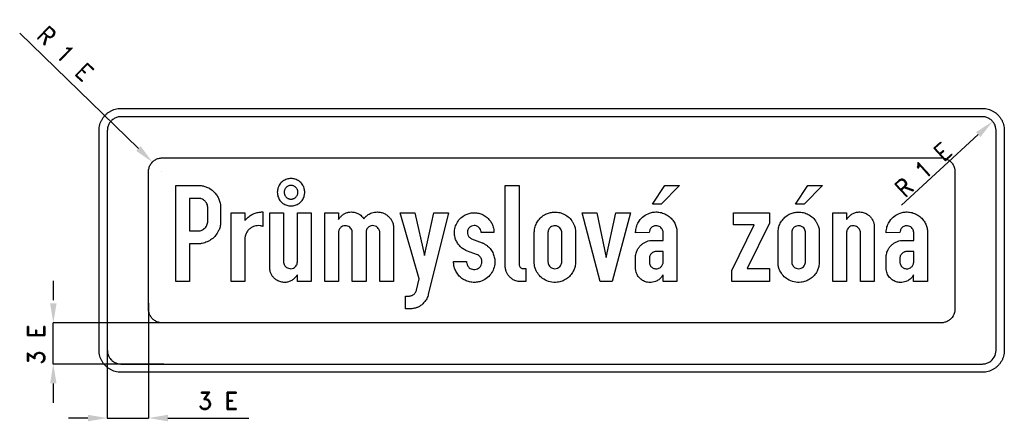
# Model space of a CAD drawing. Header units: millimetres. Extents: x -1039 to 3263, y 2355 to 4109.
import ezdxf

# ---------------------------------------------------------------- set-up
doc = ezdxf.new("R2010")
doc.units = ezdxf.units.MM
doc.header["$LTSCALE"] = 5
doc.layers.add('Kóty', color=2, linetype='Continuous')
doc.layers.add('Značka', color=7, linetype='Continuous')
doc.styles.get("Standard").update_dxf_attribs({"font": 'romand.shx', "height": 75})
doc.dimstyles.get("Standard").update_dxf_attribs({"dimtxt": 75, "dimasz": 85, "dimexe": 0.18, "dimexo": 0.0625, "dimgap": 37.5, "dimtad": 1, "dimdec": 0, "dimzin": 0, "dimdsep": 46, "dimtxsty": 'Standard', "dimcen": 0.09, "dimadec": 0, "dimazin": 0, "dimtfac": 1, "dimtdec": 0, "dimtofl": 0, "dimtmove": 0, "dimatfit": 3, "dimfxl": 1, "dimtolj": 1, "dimtzin": 0, "dimarcsym": 0})

# ---------------------------------------------------------------- blocks, each defined once
blk = doc.blocks.new('*D0')
at = {"layer": 'Defpoints', "color": 0, "transparency": 16777216}
for p in [(-459, 3487), (-417.6, 3446.7)]:
    blk.add_point(p, dxfattribs=at)
at = {"layer": 'Kóty', "color": 0, "lineweight": -2, "transparency": 16777216}
for p, q in [((-1038.6, 4050.4), (-519.9, 3546.2)), ((-417.7, 3446.7), (-417.5, 3446.7)), ((-417.6, 3446.7), (-417.6, 3446.8))]:
    blk.add_line(p, q, dxfattribs=at)
blk.add_arc((-417.6, 3446.7), 57.7, 135.6354, 142.3809, dxfattribs=at)
at = {"layer": 'Kóty', "color": 0, "transparency": 16777216}
blk.add_solid([(-510, 3556.4), (-529.8, 3536), (-459, 3487)], dxfattribs=at)
at = {"layer": 'Kóty', "color": 0, "transparency": 16777216, "insert": (-839.1, 3961), "char_height": 75, "attachment_point": 5, "rotation": 315.8141}
blk.add_mtext('\\A1;R 1 E', dxfattribs=at)

msp = doc.modelspace()

# ---------------------------------------------------------------- linework, layer by layer
at = {"layer": 'Kóty'}
for p, q in [((2814.6, 3298.9), (3149.7, 3607.3)), ((-891.8, 2968.5), (-891.8, 2883.5)), ((-475.8, 2870.8), (-475.8, 2369.1)), ((-416.3, 2785.3), (-891.9, 2785.3)), ((-655.8, 2665.3), (-655.8, 2369.1)), ((-409.5, 2605.3), (-891.9, 2605.3)), ((-891.8, 2520.3), (-891.8, 2435.3)), ((-740.8, 2369.3), (-825.8, 2369.3)), ((-390.8, 2369.3), (-37.9, 2369.3))]:
    msp.add_line(p, q, dxfattribs=at)
for points in [[(-891.8, 2605.3), (-891.8, 2785.3)], [(-655.8, 2369.3), (-475.8, 2369.3)]]:
    msp.add_lwpolyline(points, dxfattribs=at)
for points in [[(3140.1, 3617.7), (3159.3, 3596.8), (3212.2, 3664.8)], [(-905.9, 2870.3), (-877.6, 2870.3), (-891.8, 2785.3)], [(-905.9, 2520.3), (-877.6, 2520.3), (-891.8, 2605.3)], [(-740.8, 2383.5), (-740.8, 2355.1), (-655.8, 2369.3)], [(-390.8, 2383.5), (-390.8, 2355.1), (-475.8, 2369.3)]]:
    msp.add_solid(points, dxfattribs=at)
at = {"layer": 'Značka', "color": 3}
for points in [[(-595.8, 2569.3), (-596.1, 2569.3), (-596.5, 2569.3, -0.03218), (-608.9, 2570.2, -0.035443), (-621.1, 2572.7, -0.036267), (-632.9, 2576.7, -0.03442), (-644, 2582.3, -0.033722), (-654.3, 2589.2, -0.034084), (-663.6, 2597.4, -0.034209), (-671.9, 2606.7, -0.03423), (-678.8, 2617.1, -0.034044), (-684.3, 2628.2, -0.033412), (-688.3, 2640, -0.034127), (-690.9, 2652.2, -0.036745), (-691.7, 2664.6), (-691.7, 2664.9), (-691.8, 2665.3), (-691.8, 3625.3), (-691.7, 3625.7), (-691.7, 3626.1, -0.032179), (-690.9, 3638.5, -0.035444), (-688.3, 3650.6, -0.036267), (-684.4, 3662.4, -0.034422), (-678.8, 3673.5, -0.03372), (-671.9, 3683.9, -0.034079), (-663.6, 3693.2, -0.034215), (-654.3, 3701.4, -0.034236), (-644, 3708.3, -0.034046), (-632.9, 3713.9, -0.033402), (-621.1, 3717.9, -0.034121), (-608.9, 3720.5, -0.036743), (-596.5, 3721.3), (-596.1, 3721.3), (-595.8, 3721.3), (3167.2, 3721.3), (3167.6, 3721.3), (3168, 3721.3, -0.032173), (3180.4, 3720.4, -0.035443), (3192.6, 3717.9, -0.036272), (3204.4, 3713.9, -0.034419), (3215.5, 3708.3, -0.033732), (3225.8, 3701.4, -0.034099), (3235.1, 3693.2, -0.034208), (3243.4, 3683.9, -0.034235), (3250.3, 3673.5, -0.034051), (3255.8, 3662.4, -0.033443), (3259.8, 3650.6, -0.034119), (3262.4, 3638.4, -0.036752), (3263.2, 3626.1), (3263.2, 3625.7), (3263.2, 3625.3), (3263.2, 2665.3), (3263.2, 2664.9), (3263.2, 2664.6, -0.032183), (3262.4, 2652.2, -0.035465), (3259.8, 2640, -0.036259), (3255.9, 2628.2, -0.034431), (3250.3, 2617.1, -0.033711), (3243.4, 2606.7, -0.03407), (3235.1, 2597.4, -0.034215), (3225.8, 2589.2, -0.034228), (3215.5, 2582.3, -0.034045), (3204.4, 2576.7, -0.033413), (3192.6, 2572.7, -0.034127), (3180.4, 2570.1, -0.036745), (3168, 2569.3), (3167.6, 2569.3), (3167.2, 2569.3), (-595.8, 2569.3)], [(-595.8, 2569.3), (-596.1, 2569.3), (-596.5, 2569.3, -0.03218), (-608.9, 2570.2, -0.035443), (-621.1, 2572.7, -0.036267), (-632.9, 2576.7, -0.03442), (-644, 2582.3, -0.033722), (-654.3, 2589.2, -0.034084), (-663.6, 2597.4, -0.034209), (-671.9, 2606.7, -0.03423), (-678.8, 2617.1, -0.034044), (-684.3, 2628.2, -0.033412), (-688.3, 2640, -0.034127), (-690.9, 2652.2, -0.036745), (-691.7, 2664.6), (-691.7, 2664.9), (-691.8, 2665.3), (-691.8, 3625.3), (-691.7, 3625.7), (-691.7, 3626.1, -0.032179), (-690.9, 3638.5, -0.035444), (-688.3, 3650.6, -0.036267), (-684.4, 3662.4, -0.034422), (-678.8, 3673.5, -0.03372), (-671.9, 3683.9, -0.034079), (-663.6, 3693.2, -0.034215), (-654.3, 3701.4, -0.034236), (-644, 3708.3, -0.034046), (-632.9, 3713.9, -0.033402), (-621.1, 3717.9, -0.034121), (-608.9, 3720.5, -0.036743), (-596.5, 3721.3), (-596.1, 3721.3), (-595.8, 3721.3), (3167.2, 3721.3), (3167.6, 3721.3), (3168, 3721.3, -0.032173), (3180.4, 3720.4, -0.035443), (3192.6, 3717.9, -0.036272), (3204.4, 3713.9, -0.034419), (3215.5, 3708.3, -0.033732), (3225.8, 3701.4, -0.034099), (3235.1, 3693.2, -0.034208), (3243.4, 3683.9, -0.034235), (3250.3, 3673.5, -0.034051), (3255.8, 3662.4, -0.033443), (3259.8, 3650.6, -0.034119), (3262.4, 3638.4, -0.036752), (3263.2, 3626.1), (3263.2, 3625.7), (3263.2, 3625.3), (3263.2, 2665.3), (3263.2, 2664.9), (3263.2, 2664.6, -0.032183), (3262.4, 2652.2, -0.035465), (3259.8, 2640, -0.036259), (3255.9, 2628.2, -0.034431), (3250.3, 2617.1, -0.033711), (3243.4, 2606.7, -0.03407), (3235.1, 2597.4, -0.034215), (3225.8, 2589.2, -0.034228), (3215.5, 2582.3, -0.034045), (3204.4, 2576.7, -0.033413), (3192.6, 2572.7, -0.034127), (3180.4, 2570.1, -0.036745), (3168, 2569.3), (3167.6, 2569.3), (3167.2, 2569.3), (-595.8, 2569.3)], [(-595.8, 2605.3), (3167.2, 2605.3), (3167.5, 2605.3), (3167.7, 2605.3, 0.032176), (3175.5, 2605.8, 0.035447), (3183.1, 2607.4, 0.036261), (3190.4, 2609.9, 0.034408), (3197.4, 2613.4, 0.03371), (3203.8, 2617.7, 0.034092), (3209.7, 2622.9), (3214.8, 2628.7), (3219.1, 2635.2), (3222.6, 2642.1), (3225.1, 2649.5), (3226.7, 2657.1), (3227.2, 2664.8), (3227.2, 2665.1), (3227.2, 2665.3), (3227.2, 3625.3), (3227.2, 3625.5), (3227.2, 3625.8), (3226.7, 3633.5), (3225.1, 3641.1, 0.036257), (3222.6, 3648.5, 0.034417), (3219.1, 3655.4, 0.033707), (3214.8, 3661.9, 0.034076), (3209.7, 3667.7, 0.034203), (3203.8, 3672.9, 0.034241), (3197.4, 3677.2, 0.03402), (3190.4, 3680.7, 0.03342), (3183.1, 3683.2, 0.034121), (3175.5, 3684.8, 0.03675), (3167.7, 3685.3), (3167.5, 3685.3), (3167.2, 3685.3), (-595.8, 3685.3), (-596, 3685.3), (-596.2, 3685.3, 0.032179), (-604, 3684.8, 0.035457), (-611.6, 3683.2, 0.036267), (-618.9, 3680.7, 0.034424), (-625.9, 3677.2, 0.033731), (-632.4, 3672.9, 0.034079), (-638.2, 3667.7, 0.034202), (-643.3, 3661.9, 0.034214), (-647.6, 3655.4, 0.034038), (-651.1, 3648.5, 0.033412), (-653.6, 3641.1, 0.034124), (-655.2, 3633.5, 0.036744), (-655.7, 3625.8), (-655.8, 3625.5), (-655.8, 3625.3), (-655.8, 2665.3), (-655.8, 2665.1), (-655.7, 2664.8, 0.03218), (-655.2, 2657.1, 0.035444), (-653.6, 2649.5, 0.036267), (-651.1, 2642.1, 0.034421), (-647.6, 2635.2, 0.033721), (-643.3, 2628.7, 0.034085), (-638.2, 2622.9, 0.034208), (-632.4, 2617.7, 0.034229), (-625.9, 2613.4, 0.034044), (-618.9, 2609.9, 0.033413), (-611.6, 2607.4, 0.034127), (-604, 2605.8, 0.036744), (-596.2, 2605.3), (-596, 2605.3), (-595.8, 2605.3)]]:
    msp.add_lwpolyline(points, format="xyb", dxfattribs=at)
at = {"layer": 'Značka', "color": 5}
for points in [[(-415.8, 2785.3), (-416, 2785.3), (-416.2, 2785.3, -0.032177), (-424, 2785.8, -0.035442), (-431.6, 2787.4, -0.036268), (-438.9, 2789.9, -0.034419), (-445.9, 2793.4, -0.033722), (-452.4, 2797.7, -0.034086), (-458.2, 2802.9, -0.034209), (-463.3, 2808.7, -0.034227), (-467.6, 2815.2, -0.034042), (-471.1, 2822.1, -0.03341), (-473.6, 2829.5, -0.034127), (-475.2, 2837.1, -0.036745), (-475.7, 2844.8), (-475.8, 2845.1), (-475.8, 2845.3), (-475.8, 3445.3), (-475.8, 3445.5), (-475.7, 3445.8, -0.032177), (-475.2, 3453.5, -0.035441), (-473.6, 3461.1, -0.036269), (-471.1, 3468.5, -0.034423), (-467.6, 3475.4, -0.033723), (-463.3, 3481.9, -0.034083), (-458.2, 3487.7, -0.034203), (-452.4, 3492.9, -0.034223), (-445.9, 3497.2, -0.034048), (-438.9, 3500.7, -0.033416), (-431.6, 3503.2, -0.034129), (-424, 3504.8, -0.036741), (-416.2, 3505.3), (-416, 3505.3), (-415.8, 3505.3), (2987.2, 3505.3), (2987.5, 3505.3), (2987.7, 3505.3, -0.032176), (2995.5, 3504.8, -0.035453), (3003.1, 3503.2, -0.036261), (3010.4, 3500.7, -0.034404), (3017.4, 3497.2, -0.033714), (3023.8, 3492.9, -0.034092), (3029.7, 3487.7, -0.034186), (3034.8, 3481.9, -0.034246), (3039.1, 3475.4, -0.034027), (3042.6, 3468.5), (3045.1, 3461.1), (3046.7, 3453.5), (3047.2, 3445.8), (3047.2, 3445.5), (3047.2, 3445.3), (3047.2, 2845.3), (3047.2, 2845.1), (3047.2, 2844.8), (3046.7, 2837.1), (3045.1, 2829.5), (3042.6, 2822.1), (3039.1, 2815.2), (3034.8, 2808.7), (3029.7, 2802.9, -0.034203), (3023.8, 2797.7, -0.03424), (3017.4, 2793.4, -0.034036), (3010.4, 2789.9, -0.033414), (3003.1, 2787.4, -0.034135), (2995.5, 2785.8, -0.036746), (2987.7, 2785.3), (2987.5, 2785.3), (2987.2, 2785.3), (-415.8, 2785.3)], [(206.8, 3355.3, 0.007477), (206.8, 3357.2, 0.007736), (206.7, 3359.1, 0.031915), (205.8, 3366.5, 0.033563), (203.9, 3373.8, 0.042421), (200.4, 3382.6, 0.041644), (195.4, 3390.6, 0.041388), (189.3, 3397.8, 0.041484), (182.1, 3403.9, 0.041435), (174.1, 3408.8, 0.041321), (165.4, 3412.4, 0.041305), (156.2, 3414.6, 0.041303), (146.8, 3415.3, 0.041303), (137.5, 3414.6, 0.041295), (128.3, 3412.4, 0.04131), (119.6, 3408.8, 0.041399), (111.6, 3403.9, 0.041404), (104.4, 3397.8, 0.041242), (98.3, 3390.6, 0.041196), (93.4, 3382.6, 0.041283), (89.8, 3373.8, 0.041336), (87.6, 3364.7, 0.041347), (86.9, 3355.3, 0.041289), (87.6, 3345.9, 0.041211), (89.8, 3336.8, 0.041247), (93.4, 3328, 0.041365), (98.3, 3320, 0.041376), (104.4, 3312.8, 0.041308), (111.6, 3306.8, 0.041296), (119.6, 3301.8, 0.041307), (128.3, 3298.2, 0.041314), (137.5, 3296, 0.041289), (146.8, 3295.3, 0.04129), (156.2, 3296, 0.041328), (165.4, 3298.2, 0.041313), (174.1, 3301.8, 0.041298), (182.1, 3306.8, 0.041312), (189.3, 3312.8, 0.041382), (195.4, 3320, 0.041375), (200.3, 3328, 0.041171), (203.9, 3336.8, 0.033335), (205.8, 3344.1, 0.034219), (206.7, 3351.5, 0.008283), (206.8, 3353.4, 0.007504), (206.8, 3355.3)], [(-355.9, 2965.3), (-355.9, 3385.3), (-253.9, 3385.3), (-251.7, 3385.1), (-249.5, 3385, -0.041196), (-233.5, 3382.1, -0.044727), (-218.2, 3376.6, -0.06611), (-197.8, 3364.3, -0.064542), (-181.2, 3347.1, -0.0471), (-171.9, 3332.7, -0.048362), (-165.5, 3317, -0.025775), (-162.9, 3307.2, -0.018607), (-161.3, 3297.2, -0.002583), (-161, 3294.9), (-160.7, 3292.6), (-160.7, 3223.9), (-160.7, 3222.8, -0.003461), (-160.7, 3221.7, -0.064525), (-163.3, 3204.4, -0.047072), (-169.7, 3187.9, -0.058885), (-182.5, 3167, -0.069988), (-199.9, 3150.1, -0.063393), (-219.4, 3138.8, -0.051447), (-241.1, 3132.1, -0.014967), (-246.2, 3131.1, -0.023136), (-251.3, 3130.5, -0.010466), (-254, 3130.4), (-256.6, 3130.4), (-296.1, 3130.4), (-296.1, 2965.3), (-355.9, 2965.3)], [(176.9, 3355.3), (176.8, 3356.2), (176.8, 3357.2, 0.030407), (176.3, 3360.9, 0.033551), (175.4, 3364.6, 0.043026), (173.6, 3368.9, 0.04175), (171.1, 3372.9, 0.041323), (168.1, 3376.5, 0.041403), (164.5, 3379.6, 0.041353), (160.5, 3382.1, 0.041327), (156.1, 3383.8, 0.041334), (151.5, 3385, 0.041291), (146.8, 3385.3, 0.041302), (142.2, 3385, 0.041329), (137.6, 3383.8, 0.041313), (133.2, 3382.1, 0.041291), (129.2, 3379.6, 0.041325), (125.6, 3376.5, 0.041331), (122.6, 3372.9, 0.041297), (120.1, 3368.9, 0.041269), (118.3, 3364.6, 0.04132), (117.2, 3360, 0.041405), (116.8, 3355.3, 0.041299), (117.2, 3350.6, 0.041028), (118.3, 3346, 0.041197), (120.1, 3341.7, 0.041656), (122.6, 3337.7, 0.041596), (125.6, 3334.1, 0.041142), (129.2, 3331, 0.041074), (133.2, 3328.6, 0.041294), (137.6, 3326.8, 0.041378), (142.2, 3325.7, 0.041262), (146.8, 3325.3, 0.041264), (151.5, 3325.7, 0.041375), (156.1, 3326.8, 0.041304), (160.5, 3328.6, 0.041114), (164.5, 3331, 0.041167), (168.1, 3334.1, 0.041437), (171.1, 3337.7, 0.041656), (173.6, 3341.7, 0.041786), (175.4, 3346, 0.033197), (176.3, 3349.7, 0.032565), (176.8, 3353.4), (176.8, 3354.4), (176.9, 3355.3)], [(1173, 2965.3), (1147.9, 2965.3), (1145.9, 2965.4), (1144, 2965.6, -0.036055), (1134.4, 2967.2, -0.038458), (1125.1, 2970.3, -0.060834), (1111.6, 2977.6, -0.060059), (1100.2, 2987.9, -0.048681), (1092.7, 2997.9, -0.047552), (1087.3, 3009.1, -0.031025), (1084.7, 3016.9, -0.030505), (1083.2, 3025), (1082.9, 3027), (1082.7, 3029), (1082.7, 3385.3), (1142.9, 3385.3), (1142.9, 3041.2), (1143.1, 3039.9), (1143.2, 3038.6, 0.050002), (1144.4, 3034, 0.066204), (1146.6, 3029.8, 0.072573), (1149.7, 3026.2, 0.075794), (1153.7, 3023.8, 0.038494), (1156, 3022.9, 0.032462), (1158.3, 3022.4), (1159.4, 3022.3), (1160.4, 3022.1), (1173, 3022.1), (1173, 2965.3)], [(-296.4, 3328.6), (-296.4, 3186.8), (-258.6, 3186.8), (-256.9, 3186.8), (-255.1, 3186.9, 0.069208), (-245.1, 3188.9, 0.066885), (-235.9, 3193.5, 0.062184), (-228.5, 3199.6, 0.060168), (-222.8, 3207.3, 0.056603), (-219.1, 3215.5, 0.06059), (-217.3, 3224.3, 0.006266), (-217.2, 3225.5, 0.002043), (-217.1, 3226.6), (-217.1, 3290.2, 0.003703), (-217.3, 3292.3, 0.011103), (-217.6, 3294.4, 0.071264), (-220.6, 3304.7, 0.07171), (-226.4, 3313.8, 0.076358), (-234.9, 3321.6, 0.073134), (-245.3, 3326.6, 0.032714), (-250, 3327.9, 0.036779), (-254.7, 3328.5), (-256.5, 3328.5), (-258.4, 3328.6), (-296.4, 3328.6)], [(-115.2, 2965.3), (-115.2, 3265.5), (-54.8, 3265.5), (-54.8, 3232.2, -0.001353), (-52.3, 3234.9, -0.004076), (-49.7, 3237.6, -0.034324), (-36.6, 3249.5, -0.053854), (-21.7, 3258.9, -0.05442), (-5.3, 3265.2, -0.037542), (12, 3268.4, -0.008117), (18.2, 3269.1, -0.002728), (24.4, 3269.7), (24.4, 3206.4, 0.006683), (17.9, 3207.9, 0.020015), (11.4, 3209, 0.051745), (-1.1, 3209.3, 0.059181), (-13.3, 3206.8, 0.063089), (-25.2, 3201.5, 0.054219), (-35.7, 3193.5, 0.063993), (-45.9, 3181.6, 0.078426), (-52.3, 3167.5, 0.03281), (-53.8, 3161, 0.022884), (-54.6, 3154.3), (-54.7, 3152.7), (-54.8, 3151.2), (-54.8, 2965.3), (-115.2, 2965.3)], [(234.8, 3265.5), (234.8, 2965.3), (174.5, 2965.3), (174.5, 2995.1), (172.5, 2991.8, -0.011852), (170.3, 2988.5, -0.062312), (159.6, 2977, -0.064616), (146.4, 2968.4, -0.066), (131.7, 2963.1, -0.065122), (116.1, 2961.8, -0.075641), (97.8, 2964.9, -0.078853), (81.3, 2973.4, -0.057821), (70.8, 2982.6, -0.046946), (62.4, 2993.8, -0.02401), (59.5, 2998.9, -0.036855), (57.2, 3004.3, -0.038179), (55.5, 3010.9, -0.015777), (54.6, 3017.6), (54.3, 3019.5), (54.1, 3021.3), (54.1, 3265.5), (114.3, 3265.5), (114.3, 3050.2), (114.4, 3049.1), (114.4, 3048, 0.085125), (116.3, 3040.5, 0.067043), (120.5, 3033.9, 0.076221), (127.2, 3027.3, 0.081179), (135.6, 3023.2, 0.094666), (146.6, 3021.6, 0.101698), (157.3, 3024.3, 0.08681), (165, 3029.4, 0.077495), (170.7, 3036.7, 0.048033), (173, 3041.6, 0.056636), (174.3, 3046.9), (174.4, 3048.3), (174.5, 3049.8), (174.5, 3265.5), (234.7, 3265.5)], [(294.3, 2965.3), (294.3, 3265.5), (354.4, 3265.5), (354.4, 3235.6, -0.007655), (358.5, 3241.6, -0.023058), (362.9, 3247.4, -0.058055), (373.1, 3257, -0.059765), (385.4, 3264, -0.056692), (397.9, 3268, -0.054631), (411, 3269.1, -0.065523), (427.2, 3267, -0.065809), (442.3, 3260.7, -0.044482), (451.3, 3254.8, -0.044562), (459.1, 3247.3, -0.015106), (462.2, 3243.6), (465.2, 3239.8), (468.3, 3243.6, -0.012784), (471.7, 3247.3, -0.057963), (484.6, 3258, -0.063965), (499.8, 3265.3, -0.05041), (512.1, 3268.4, -0.046758), (524.9, 3269.1, -0.05411), (540.1, 3267.2, -0.056288), (554.5, 3262, -0.05038), (566.2, 3255, -0.045977), (576.5, 3245.7, -0.044978), (584.4, 3236, -0.057324), (590.1, 3225, -0.036834), (592.5, 3217.3, -0.028181), (593.9, 3209.3), (594.2, 3206.9), (594.4, 3204.5), (594.4, 2965.3), (534.5, 2965.3), (534.5, 3179.9), (534.5, 3181.5), (534.4, 3183.2, 0.081653), (532.4, 3190.8, 0.068923), (528.1, 3197.7, 0.092288), (519.7, 3205.3, 0.102643), (509.1, 3209.1, 0.104996), (497.5, 3208.8, 0.103273), (486.9, 3203.9, 0.073775), (481, 3198.4, 0.065692), (476.8, 3191.4, 0.041696), (475.3, 3187.4, 0.061326), (474.7, 3183.2), (474.7, 3182.2), (474.7, 3181.3), (474.7, 2965.3), (414.5, 2965.3), (414.5, 3178.6), (414.5, 3180.6), (414.4, 3182.7, 0.085361), (412, 3191.2, 0.076554), (407.1, 3198.8, 0.089126), (399, 3205.5, 0.094703), (389, 3208.9, 0.099054), (377.8, 3208.7, 0.099279), (367.5, 3204.3, 0.060724), (362.5, 3200.2, 0.057253), (358.5, 3194.9, 0.050225), (356.1, 3189.8, 0.056351), (354.7, 3184.4), (354.6, 3183.2), (354.5, 3182), (354.5, 2965.3), (294.3, 2965.3)], [(647.4, 2902), (662.3, 2902, 0.002688), (663.5, 2902, 0.008103), (664.7, 2902, 0.05033), (670.6, 2903, 0.044037), (676.2, 2905.1, 0.056891), (683, 2909.1, 0.06632), (688.5, 2914.6, 0.053358), (692, 2919.8, 0.044789), (694.4, 2925.7), (694.7, 2926.7), (695, 2927.7), (707.2, 2977), (624.2, 3265.5), (688.2, 3265.5), (729.7, 3078.7), (770.5, 3265.5), (834.5, 3265.5), (746.2, 2908.3), (745.9, 2906.9), (745.6, 2905.6, -0.050166), (742.1, 2895.4, -0.034719), (736.8, 2885.9, -0.04895), (726.2, 2871.8, -0.05871), (712.8, 2860.3, -0.044511), (701.9, 2853.9, -0.042777), (690, 2849.5, -0.023358), (682.4, 2847.7, -0.017041), (674.6, 2846.5), (672.2, 2846.2), (669.8, 2845.9), (647.4, 2845.9), (647.4, 2902)], [(913.5, 3052.3), (913.9, 3049.2), (914.3, 3046, 0.0805), (918.3, 3034.8, 0.099167), (925.8, 3025.8, 0.089693), (934.5, 3020.6, 0.077412), (944.4, 3018.4, 0.083229), (955.6, 3019.3, 0.090006), (965.9, 3023.8, 0.092871), (974.4, 3031.8, 0.090477), (979.5, 3042.3, 0.066655), (981, 3050.5, 0.066053), (980.3, 3058.8, 0.066768), (977.5, 3066.9, 0.065481), (972.7, 3074, 0.051108), (968.1, 3078.4, 0.058158), (962.8, 3081.7), (962, 3082.1), (961.2, 3082.5), (912.8, 3100.2), (911.6, 3100.8), (910.4, 3101.3, -0.023024), (902.8, 3105.3, -0.027851), (895.5, 3110.1, -0.058991), (882.3, 3122.1, -0.053895), (872.1, 3136.9, -0.05514), (864.6, 3153.9, -0.058115), (861.1, 3172, -0.075329), (862.5, 3196.2, -0.073189), (870.8, 3219.1, -0.072823), (884.7, 3239, -0.07484), (903.5, 3253.9, -0.058512), (920.5, 3261.7, -0.056108), (938.8, 3265.4, -0.056281), (957.6, 3265.3, -0.05788), (975.9, 3261, -0.066742), (995.4, 3251.4, -0.067141), (1011.7, 3236.9, -0.051819), (1021.6, 3223.6, -0.05035), (1028.5, 3208.5, -0.032378), (1031.5, 3198.3, -0.033687), (1033.1, 3187.9), (1033.4, 3183.8), (1033.5, 3179.7), (977.7, 3179.7), (977.1, 3183.6), (976.3, 3187.4, 0.094232), (971.3, 3197.6, 0.098878), (962.8, 3205.2, 0.076763), (955.3, 3208.6, 0.073904), (947.2, 3209.6, 0.100427), (935.5, 3207.3, 0.106404), (925.7, 3200.5, 0.101277), (919.6, 3191.5, 0.095747), (917.4, 3180.7, 0.100365), (919.2, 3169, 0.109527), (925.5, 3159.1, 0.049286), (929.4, 3155.6, 0.038981), (933.8, 3152.9), (934.9, 3152.3), (936, 3151.8), (982.4, 3135), (983.8, 3134.3), (985.1, 3133.7, -0.025223), (995.8, 3127.6, -0.034585), (1005.7, 3120.2, -0.063356), (1020, 3105.1, -0.06157), (1030.1, 3086.9, -0.060006), (1036, 3067.6, -0.059642), (1037.1, 3047.4, -0.076436), (1032.1, 3021.5, -0.078159), (1019.5, 2998.2, -0.081912), (999.7, 2978.6, -0.081303), (974.9, 2966.2, -0.056727), (956.3, 2962.1, -0.054771), (937.3, 2962.2, -0.059691), (916.9, 2966.7, -0.063308), (898.2, 2976, -0.064329), (881.9, 2989.5, -0.058587), (869.3, 3006.7, -0.055317), (861.2, 3024.4, -0.066435), (857.5, 3043.3), (857.3, 3047.8), (857.2, 3052.3), (913.5, 3052.3)], [(1209.7, 3181.6), (1210, 3185.1), (1210.4, 3188.7, -0.057324), (1215.3, 3209.8, -0.06526), (1225.2, 3229.1, -0.070472), (1240, 3246.3, -0.067327), (1258.9, 3258.9, -0.053175), (1275.7, 3265.5, -0.052039), (1293.5, 3268.4, -0.062584), (1315.3, 3267.5, -0.0647), (1336.3, 3261, -0.070893), (1357, 3248.5, -0.071284), (1373.3, 3230.8, -0.036462), (1379.8, 3220.3, -0.031846), (1384.9, 3208.9, -0.030591), (1387.9, 3199.6, -0.047178), (1389.4, 3190.1), (1389.5, 3187.5), (1389.5, 3185), (1389.5, 3048.5), (1389.5, 3046.8), (1389.5, 3045.1, -0.057141), (1386.7, 3027.4, -0.055475), (1380, 3010.6, -0.068432), (1367.1, 2991.7, -0.067307), (1349.8, 2976.9, -0.062965), (1330.9, 2967.1, -0.061467), (1310, 2962.3, -0.084928), (1279.5, 2963.5, -0.092794), (1251.5, 2975.1, -0.078511), (1232.2, 2991.3, -0.067769), (1218.2, 3012.6, -0.048527), (1212.2, 3027.6, -0.066546), (1209.8, 3043.4), (1209.7, 3045.4), (1209.7, 3047.4), (1209.7, 3181.6)], [(1772.1, 2965.3), (1772.2, 2995), (1768.8, 2989.7), (1765.2, 2984.7, -0.069658), (1753.2, 2973.5, -0.067935), (1738.6, 2965.8, -0.051827), (1726.7, 2962.5, -0.049911), (1714.4, 2961.6, -0.074233), (1695.9, 2964.6, -0.080219), (1679.1, 2973, -0.088747), (1664, 2987.7, -0.086362), (1654.9, 3006.4), (1653.3, 3012.5, -0.033446), (1652.4, 3018.7), (1652.3, 3020.9), (1652.3, 3023.1), (1652.3, 3075.2), (1652.4, 3077.2), (1652.6, 3079.2, -0.040585), (1654.3, 3088.7, -0.034411), (1657.5, 3098, -0.048993), (1664.3, 3111.1, -0.0529), (1673.6, 3122.5, -0.047219), (1683.6, 3131.1, -0.042037), (1695, 3137.8, -0.04674), (1707.9, 3142.9, -0.060128), (1721.4, 3145.2), (1722.8, 3145.2), (1724.2, 3145.3), (1772.5, 3145.3), (1772.5, 3181.6), (1772.3, 3182.7), (1772.1, 3183.8, 0.062715), (1770, 3190.9, 0.066462), (1766.2, 3197.4, 0.082404), (1759.5, 3203.7, 0.080375), (1751.2, 3207.7, 0.094533), (1740.4, 3209.1, 0.09699), (1729.8, 3206.4, 0.094067), (1720.9, 3200.4, 0.104035), (1715.1, 3191.8, 0.054738), (1713.2, 3185.6), (1712.2, 3179.2), (1652.3, 3178.7), (1652.4, 3182.8), (1652.7, 3186.9, -0.065695), (1657.5, 3209.2, -0.068767), (1668.1, 3229.7, -0.085688), (1687.8, 3250.9, -0.085555), (1713.3, 3264.2, -0.055456), (1731, 3268.5, -0.053365), (1749.1, 3268.8, -0.061549), (1770.3, 3264.7, -0.062632), (1789.8, 3255.5, -0.064772), (1807.2, 3241.8, -0.062246), (1820.7, 3224, -0.055589), (1828.6, 3207.1, -0.068035), (1832.2, 3189.1), (1832.4, 3186.7), (1832.5, 3184.4), (1832.5, 2965.3), (1772.1, 2965.3)], [(2274.7, 3181.6), (2275, 3185.1), (2275.3, 3188.7, -0.057329), (2280.3, 3209.8, -0.065255), (2290.2, 3229.1, -0.070472), (2305, 3246.3, -0.067327), (2323.9, 3258.9, -0.053177), (2340.7, 3265.5, -0.052036), (2358.5, 3268.4, -0.062584), (2380.3, 3267.5, -0.0647), (2401.3, 3261, -0.07089), (2421.9, 3248.5, -0.071277), (2438.2, 3230.8, -0.036462), (2444.8, 3220.3, -0.031882), (2449.9, 3208.9, -0.030591), (2452.8, 3199.6, -0.047203), (2454.3, 3190.1), (2454.5, 3187.5), (2454.5, 3185), (2454.5, 3048.5), (2454.5, 3046.8), (2454.4, 3045.1, -0.057128), (2451.6, 3027.4, -0.055449), (2444.9, 3010.6, -0.06844), (2432.1, 2991.7, -0.067314), (2414.7, 2976.9, -0.062962), (2395.8, 2967.1, -0.06147), (2375, 2962.3, -0.084929), (2344.5, 2963.5, -0.092796), (2316.5, 2975.1, -0.078505), (2297.2, 2991.3, -0.067769), (2283.2, 3012.6, -0.048534), (2277.2, 3027.6, -0.066569), (2274.7, 3043.4), (2274.7, 3045.4), (2274.7, 3047.4), (2274.7, 3181.6)], [(2514.1, 2965.3), (2514.1, 3265.5), (2574.3, 3265.5), (2574.3, 3235.8), (2576.4, 3239.1), (2578.5, 3242.3, -0.062311), (2589.2, 3253.8, -0.064586), (2602.4, 3262.4, -0.066001), (2617.1, 3267.7, -0.065328), (2632.7, 3269.1, -0.075856), (2651, 3265.9, -0.078633), (2667.5, 3257.4, -0.057597), (2678, 3248.2, -0.046961), (2686.4, 3237), (2689.3, 3231.9), (2691.6, 3226.4), (2693.3, 3219.9), (2694.3, 3213.2), (2694.5, 3211.3), (2694.7, 3209.4), (2694.7, 2965.3), (2634.5, 2965.3), (2634.5, 3180.6), (2634.5, 3181.7), (2634.4, 3182.8, 0.085118), (2632.5, 3190.3, 0.067043), (2628.3, 3197, 0.076227), (2621.6, 3203.5, 0.081177), (2613.2, 3207.6, 0.094662), (2602.2, 3209.2, 0.101715), (2591.5, 3206.5, 0.086805), (2583.8, 3201.4, 0.077479), (2578.1, 3194.1, 0.048025), (2575.8, 3189.2, 0.056591), (2574.6, 3184), (2574.4, 3182.5), (2574.3, 3181), (2574.3, 2965.3), (2514.1, 2965.3)], [(2867.1, 2965.3), (2867.2, 2995), (2863.8, 2989.7), (2860.1, 2984.7, -0.069658), (2848.1, 2973.5, -0.067927), (2833.5, 2965.8, -0.051822), (2821.6, 2962.5, -0.049909), (2809.3, 2961.6, -0.074233), (2790.8, 2964.6, -0.080219), (2774, 2973, -0.088747), (2759, 2987.7, -0.086362), (2749.8, 3006.4), (2748.2, 3012.5), (2747.4, 3018.7), (2747.3, 3020.9), (2747.2, 3023.1), (2747.2, 3075.2), (2747.3, 3077.2), (2747.5, 3079.2, -0.04061), (2749.3, 3088.7, -0.034411), (2752.4, 3098, -0.048964), (2759.3, 3111.1, -0.0529), (2768.6, 3122.5, -0.047231), (2778.5, 3131.1, -0.042056), (2789.9, 3137.8, -0.046747), (2802.8, 3142.9, -0.06013), (2816.4, 3145.2), (2817.7, 3145.2), (2819.1, 3145.3), (2867.4, 3145.3), (2867.4, 3181.6), (2867.2, 3182.7), (2867.1, 3183.8, 0.062778), (2865, 3190.9, 0.066462), (2861.1, 3197.4, 0.082424), (2854.4, 3203.7, 0.080352), (2846.1, 3207.7, 0.094534), (2835.3, 3209.1, 0.096987), (2824.7, 3206.4, 0.094092), (2815.9, 3200.4, 0.104035), (2810.1, 3191.8, 0.05481), (2808.2, 3185.6), (2807.2, 3179.2), (2747.2, 3178.7), (2747.3, 3182.8), (2747.6, 3186.9, -0.065706), (2752.4, 3209.2, -0.068786), (2763, 3229.7, -0.085682), (2782.8, 3250.9, -0.085551), (2808.3, 3264.2, -0.05546), (2825.9, 3268.5, -0.053365), (2844, 3268.8, -0.061546), (2865.2, 3264.7, -0.062627), (2884.8, 3255.5, -0.064764), (2902.2, 3241.8, -0.062238), (2915.6, 3224, -0.055577), (2923.6, 3207.1, -0.068022), (2927.1, 3189.1), (2927.3, 3186.7), (2927.4, 3184.4), (2927.4, 2965.3), (2867.1, 2965.3)], [(1269.5, 3179.4), (1269.5, 3052.8), (1269.5, 3051), (1269.6, 3049.2, 0.07216), (1271.7, 3040.5, 0.077671), (1276.3, 3032.6, 0.071749), (1281.8, 3027.1, 0.072543), (1288.8, 3023.3, 0.101062), (1299.9, 3021.3, 0.100793), (1311.1, 3023.8, 0.099089), (1320.6, 3030, 0.10391), (1326.8, 3039.2, 0.042156), (1328.4, 3043.9), (1329.4, 3048.6), (1329.5, 3049.7), (1329.7, 3050.7), (1329.7, 3178.7), (1329.6, 3180.6), (1329.5, 3182.5, 0.082751), (1327.1, 3191.7, 0.089734), (1321.7, 3199.6, 0.107294), (1312.5, 3206.2, 0.097367), (1301.3, 3208.7, 0.092468), (1290.3, 3207.4, 0.098849), (1280.8, 3202.3, 0.070458), (1275.4, 3196.7, 0.062112), (1271.6, 3190, 0.036009), (1270.3, 3186.1, 0.045583), (1269.6, 3182.1), (1269.5, 3180.7), (1269.5, 3179.4)], [(2334.4, 3179.4), (2334.4, 3052.8), (2334.5, 3051), (2334.6, 3049.2, 0.072159), (2336.7, 3040.5, 0.077694), (2341.2, 3032.6, 0.071773), (2346.8, 3027.1, 0.072541), (2353.7, 3023.3, 0.101065), (2364.9, 3021.3, 0.100793), (2376.1, 3023.8, 0.099101), (2385.6, 3030, 0.1039), (2391.8, 3039.2), (2393.4, 3043.9), (2394.3, 3048.6), (2394.5, 3049.7), (2394.7, 3050.7), (2394.7, 3178.7), (2394.6, 3180.6), (2394.5, 3182.5, 0.082788), (2392.1, 3191.7, 0.089755), (2386.7, 3199.6, 0.107306), (2377.4, 3206.2, 0.097366), (2366.2, 3208.7, 0.092466), (2355.3, 3207.4, 0.098839), (2345.8, 3202.3, 0.070458), (2340.4, 3196.7, 0.062084), (2336.6, 3190), (2335.2, 3186.1), (2334.6, 3182.1), (2334.5, 3180.7), (2334.4, 3179.4)], [(1772.4, 3096.3), (1742.4, 3096.3, 0.002686), (1741.3, 3096.3, 0.007957), (1740.2, 3096.2, 0.046455), (1735, 3095.4, 0.044074), (1730.1, 3093.7, 0.068262), (1723.1, 3089.5, 0.071112), (1717.5, 3083.5, 0.067094), (1714, 3077.3, 0.082038), (1712.5, 3070.4), (1712.4, 3069.6), (1712.4, 3068.8), (1712.4, 3049.2), (1712.4, 3048.3), (1712.5, 3047.4, 0.077237), (1714.2, 3040, 0.067702), (1718.1, 3033.2, 0.064843), (1723.2, 3027.7, 0.069924), (1729.5, 3023.8, 0.062566), (1735.8, 3021.7, 0.055656), (1742.6, 3021.1, 0.065076), (1750.5, 3022.2, 0.076022), (1757.8, 3025.4, 0.06111), (1762.9, 3029.4, 0.044232), (1767.2, 3034.4, 0.048486), (1770.4, 3039.9, 0.081692), (1772.1, 3045.8), (1772.3, 3046.9), (1772.4, 3048), (1772.4, 3096.3)], [(2867.3, 3096.3), (2837.4, 3096.3), (2836.2, 3096.3), (2835.1, 3096.2, 0.046455), (2830, 3095.4, 0.044042), (2825, 3093.7, 0.068262), (2818, 3089.5, 0.071092), (2812.4, 3083.5, 0.067063), (2808.9, 3077.3, 0.082005), (2807.4, 3070.4), (2807.3, 3069.6), (2807.3, 3068.8), (2807.3, 3049.2), (2807.3, 3048.3), (2807.4, 3047.4, 0.077206), (2809.2, 3040, 0.067702), (2813, 3033.2, 0.064865), (2818.1, 3027.7, 0.069909), (2824.4, 3023.8, 0.062575), (2830.8, 3021.7, 0.055661), (2837.5, 3021.1, 0.06507), (2845.5, 3022.2, 0.075997), (2852.7, 3025.4, 0.061135), (2857.8, 3029.4, 0.044203), (2862.1, 3034.4, 0.048454), (2865.3, 3039.9, 0.081768), (2867.1, 3045.8), (2867.2, 3046.9), (2867.3, 3048), (2867.3, 3096.3)]]:
    msp.add_lwpolyline(points, format="xyb", dxfattribs=at)
for points in [[(1780.2, 3385.3), (1844, 3385.3), (1764, 3302.8), (1726.5, 3302.8), (1780.2, 3385.3)], [(2405.2, 3385.3), (2469, 3385.3), (2389, 3302.8), (2351.5, 3302.8), (2405.2, 3385.3)], [(1498, 2965.3), (1419.3, 3265.4), (1483, 3265.4), (1524.4, 3070.4), (1565.6, 3265.4), (1629.5, 3265.4), (1550.5, 2965.3), (1498, 2965.3)], [(2072.5, 2965.3), (2072.5, 3014.2), (2170.3, 3213.1), (2080.1, 3213.1), (2080.3, 3265.5), (2237.9, 3265.5), (2237.9, 3220.4), (2140.2, 3022), (2237.6, 3022), (2237.6, 2965.3), (2072.5, 2965.3)]]:
    msp.add_lwpolyline(points, dxfattribs=at)

# ---------------------------------------------------------------- texts
at = {"layer": 'Kóty', "char_height": 75, "attachment_point": 5}
for s, insert, rotation in [('\\A1;R 1 E', (2908.7, 3454), 42.6224), ('\\A1;3 E', (-966.8, 2690), 90)]:
    msp.add_mtext(s, dxfattribs=dict(at, insert=insert, rotation=rotation))
at = {"layer": 'Kóty', "insert": (-171.8, 2444.3), "char_height": 75, "attachment_point": 5}
msp.add_mtext('\\A1;3 E', dxfattribs=at)

# ---------------------------------------------------------------- dimensions: what is measured, and where the dimension line sits
at = {"layer": 'Kóty'}
dim = msp.add_radius_dim(center=(-417.6, 3446.7), mpoint=(-459, 3487), text='R 1 E', dimstyle='Standard', dxfattribs=at)
dim.commit()
dim.dimension.update_dxf_attribs({"geometry": '*D0', "text_midpoint": (-891.4, 3907.2), "dimtype": 164})

doc.saveas('drawing.dxf')
